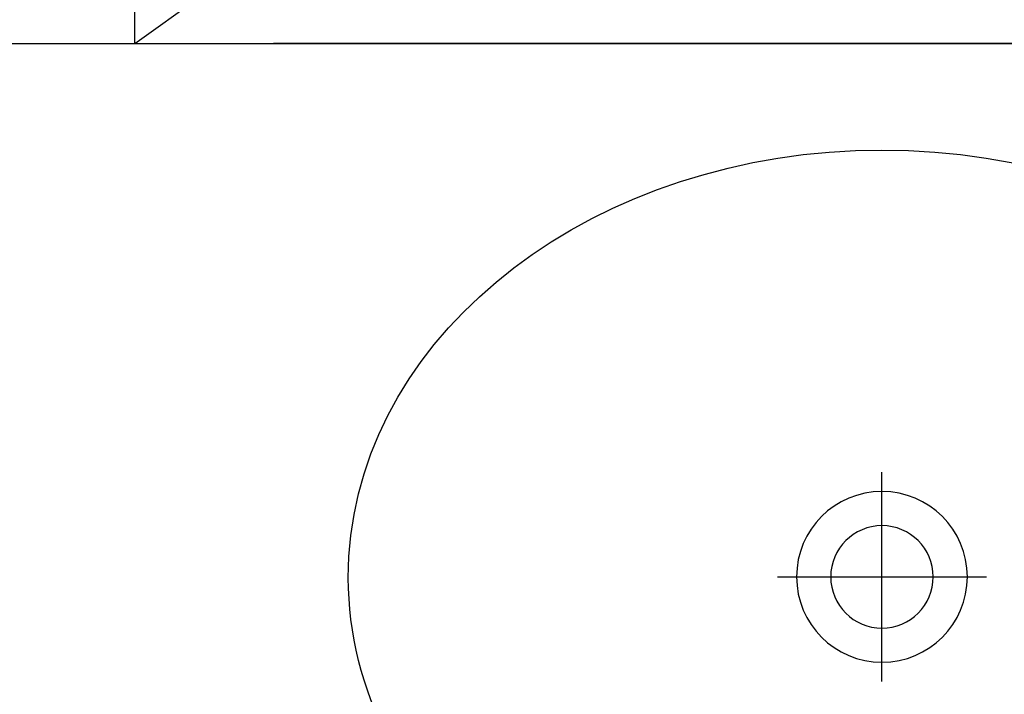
# Model space of a CAD drawing. Header units: millimetres. Extents: x 6161 to 8965, y -9035 to -5431.
# Tile 200 of 256: x 6853 to 6900, y -6534 to -6503. Entities that reach past the tile are written whole.
import ezdxf

# ---------------------------------------------------------------- set-up
doc = ezdxf.new("R2010")
doc.units = ezdxf.units.MM
doc.linetypes.add('DASHED', pattern=[19.05, 12.7, -6.35])
doc.layers.add('Wyposazenie Wew - Urzadzenia Sanitarne', color=6, linetype='Continuous')

# ---------------------------------------------------------------- blocks, each defined once
blk = doc.blocks.new('Modul_MOP')
at = {"color": 9, "true_color": 0xb8b8b8}
for points in [[(0, -25.1), (0, -34.9)], [(-4.9, -30), (4.9, -30)]]:
    blk.add_lwpolyline(points, dxfattribs=at)
at = {"color": 9, "linetype": 'DASHED', "ltscale": 5, "true_color": 0xb8b8b8}
blk.add_lwpolyline([(-35, -55), (-35, -105), (35, -105), (35, -55), (-35, -55), (35, -105), (-35, -105), (35, -55)], dxfattribs=at)
for radius in [4, 2.4]:
    blk.add_circle((0, -30), radius)
blk.add_ellipse((0, -30), major_axis=(-25, 0), ratio=0.8, start_param=4.807479, end_param=10.900484)
blk.add_point((0, -55))

msp = doc.modelspace()

# ---------------------------------------------------------------- linework, layer by layer
at = {"layer": 'Wyposazenie Wew - Urzadzenia Sanitarne'}
msp.add_lwpolyline([(6518.833, -6503.817), (7013.833, -6503.817), (7013.833, -6558.817), (6518.833, -6558.817)], close=True, dxfattribs=at)

# ---------------------------------------------------------------- block references
at = {"layer": 'Wyposazenie Wew - Urzadzenia Sanitarne', "xscale": -1, "rotation": 180}
msp.add_blockref('Modul_MOP', (6893.833, -6558.817), dxfattribs=at)

doc.saveas('drawing.dxf')
